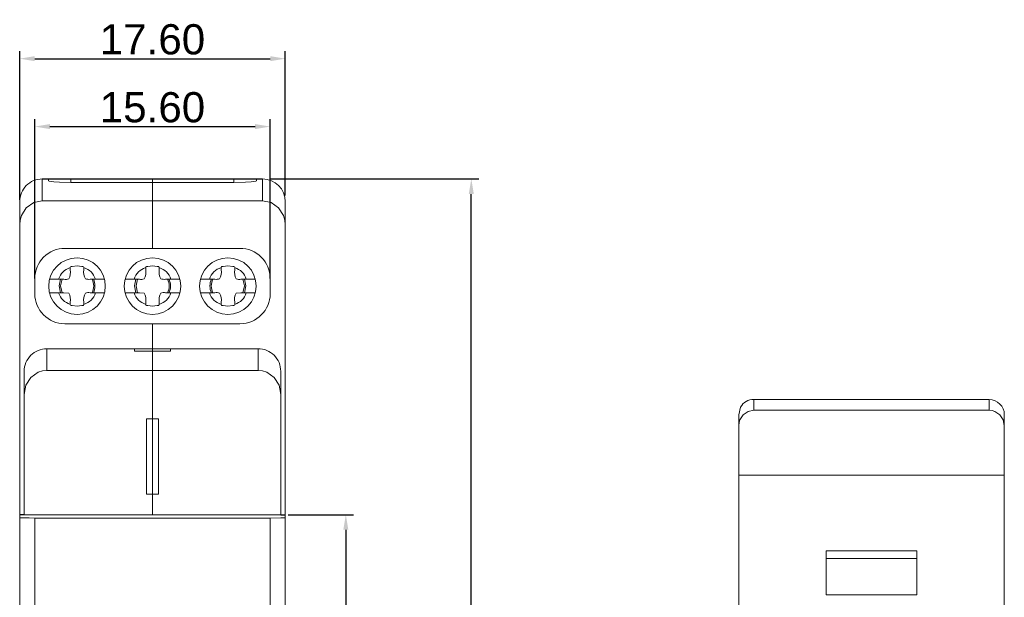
# Model space of a CAD drawing. Header units: millimetres. Extents: x 14 to 171, y 197 to 314.
# Tile 3 of 3: x 106 to 171, y 267 to 306. Entities that reach past the tile are written whole.
import ezdxf

# ---------------------------------------------------------------- set-up
doc = ezdxf.new("R2010")
doc.units = ezdxf.units.MM
doc.header["$LTSCALE"] = 0.5
doc.header["$MEASUREMENT"] = 0
doc.header["$PDMODE"] = 2
doc.header["$PDSIZE"] = 0.05
doc.layers.get('DEFPOINTS').update_dxf_attribs({"linetype": 'CONTINUOUS'})
doc.layers.add('Výchozí', color=18, linetype='CONTINUOUS')
doc.styles.add('Výchozí', font='arial.ttf')
doc.dimstyles.new('Výchozí', dxfattribs={"dimtxt": 1, "dimasz": 1, "dimexe": 0.5, "dimexo": 0.5, "dimgap": 0.25, "dimtad": 1, "dimtoh": 1, "dimzin": 1, "dimdsep": 46, "dimtxsty": 'Výchozí', "dimcen": 0.5, "dimazin": 0, "dimtfac": 1, "dimtdec": 4, "dimtix": 1, "dimtmove": 1, "dimatfit": 3, "dimfxl": 1, "dimtolj": 1, "dimtzin": 1, "dimarcsym": 0})

# ---------------------------------------------------------------- blocks, each defined once
blk = doc.blocks.new('*D1')
at = {"layer": 'DEFPOINTS', "color": 0}
for p in [(122.297, 295.181), (136.127, 295.181), (120.397, 205.181)]:
    blk.add_point(p, dxfattribs=at)
at = {"layer": 'Výchozí', "color": 0, "lineweight": -2}
for p, q in [((122.797, 295.181), (136.627, 295.181)), ((136.127, 206.181), (136.127, 294.181)), ((120.897, 205.181), (136.627, 205.181))]:
    blk.add_line(p, q, dxfattribs=at)
at = {"layer": 'Výchozí', "color": 0}
for points in [[(135.96, 294.181), (136.294, 294.181), (136.127, 295.181)], [(135.96, 206.181), (136.294, 206.181), (136.127, 205.181)]]:
    blk.add_solid(points, dxfattribs=at)
at = {"layer": 'Výchozí', "color": 0, "insert": (134.856, 250.181), "char_height": 2, "attachment_point": 5, "rotation": 90, "style": 'Výchozí'}
blk.add_mtext('\\A1;90.00', dxfattribs=at)
blk = doc.blocks.new('*D2')
at = {"layer": 'DEFPOINTS', "color": 0}
for p in [(122.797, 298.65), (107.197, 288.081), (122.797, 288.081)]:
    blk.add_point(p, dxfattribs=at)
at = {"layer": 'Výchozí', "color": 0, "lineweight": -2}
for p, q in [((107.197, 288.581), (107.197, 299.15)), ((122.797, 288.581), (122.797, 299.15)), ((108.197, 298.65), (121.797, 298.65))]:
    blk.add_line(p, q, dxfattribs=at)
at = {"layer": 'Výchozí', "color": 0}
for points in [[(108.197, 298.816), (108.197, 298.483), (107.197, 298.65)], [(121.797, 298.816), (121.797, 298.483), (122.797, 298.65)]]:
    blk.add_solid(points, dxfattribs=at)
at = {"layer": 'Výchozí', "color": 0, "insert": (114.997, 299.921), "char_height": 2, "attachment_point": 5, "style": 'Výchozí'}
blk.add_mtext('\\A1;15.60', dxfattribs=at)
blk = doc.blocks.new('*D3')
at = {"layer": 'DEFPOINTS', "color": 0}
for p in [(123.797, 303.151), (106.197, 293.299), (123.797, 293.585)]:
    blk.add_point(p, dxfattribs=at)
at = {"layer": 'Výchozí', "color": 0, "lineweight": -2}
for p, q in [((106.197, 293.799), (106.197, 303.651)), ((123.797, 294.085), (123.797, 303.651)), ((107.197, 303.151), (122.797, 303.151))]:
    blk.add_line(p, q, dxfattribs=at)
at = {"layer": 'Výchozí', "color": 0}
for points in [[(107.197, 303.318), (107.197, 302.985), (106.197, 303.151)], [(122.797, 303.318), (122.797, 302.985), (123.797, 303.151)]]:
    blk.add_solid(points, dxfattribs=at)
at = {"layer": 'Výchozí', "color": 0, "insert": (114.997, 304.422), "char_height": 2, "attachment_point": 5, "style": 'Výchozí'}
blk.add_mtext('\\A1;17.60', dxfattribs=at)
blk = doc.blocks.new('*D4')
at = {"layer": 'DEFPOINTS', "color": 0}
for p in [(123.497, 272.931), (123.497, 227.431), (127.812, 227.431)]:
    blk.add_point(p, dxfattribs=at)
at = {"layer": 'Výchozí', "color": 0, "lineweight": -2}
for p, q in [((123.997, 272.931), (128.312, 272.931)), ((127.812, 271.931), (127.812, 228.431)), ((123.997, 227.431), (128.312, 227.431))]:
    blk.add_line(p, q, dxfattribs=at)
at = {"layer": 'Výchozí', "color": 0}
for points in [[(127.646, 271.931), (127.979, 271.931), (127.812, 272.931)], [(127.646, 228.431), (127.979, 228.431), (127.812, 227.431)]]:
    blk.add_solid(points, dxfattribs=at)
at = {"layer": 'Výchozí', "color": 0, "insert": (126.541, 250.181), "char_height": 2, "attachment_point": 5, "rotation": 90, "style": 'Výchozí'}
blk.add_mtext('\\A1;45.50', dxfattribs=at)

msp = doc.modelspace()

# ---------------------------------------------------------------- linework, layer by layer
at = {"layer": 'Výchozí', "color": 7, "lineweight": 9}
for p, q in [((107.697, 295.181), (107.697, 293.736)), ((108.097, 295.057), (108.097, 295.175)), ((109.597, 295.181), (109.597, 294.942)), ((114.997, 295.181), (114.997, 294.942)), ((120.397, 295.181), (120.397, 294.942)), ((121.897, 295.057), (121.897, 295.175)), ((122.297, 295.181), (122.297, 293.736)), ((114.997, 294.942), (109.597, 294.942)), ((114.997, 294.942), (120.397, 294.942)), ((114.997, 294.942), (114.997, 293.736)), ((106.197, 293.681), (106.197, 292.153)), ((114.997, 293.736), (107.697, 293.736)), ((122.297, 293.736), (114.997, 293.736)), ((114.997, 290.581), (114.997, 293.735)), ((123.797, 293.681), (123.797, 292.153)), ((106.197, 292.154), (106.197, 275.788)), ((123.797, 292.154), (123.797, 275.788)), ((109.197, 290.581), (114.997, 290.581)), ((120.797, 290.581), (114.997, 290.581)), ((107.197, 287.581), (107.197, 288.581)), ((122.797, 287.581), (122.797, 288.581)), ((114.997, 285.581), (109.197, 285.581)), ((114.997, 285.581), (120.797, 285.581)), ((114.997, 283.931), (114.997, 285.581)), ((107.997, 283.931), (113.797, 283.931)), ((107.997, 283.931), (107.997, 282.486)), ((113.797, 283.931), (113.797, 283.758)), ((113.797, 283.931), (114.997, 283.931)), ((114.997, 283.931), (116.197, 283.931)), ((114.997, 283.931), (114.997, 283.758)), ((116.197, 283.758), (116.197, 283.931)), ((121.997, 283.931), (116.197, 283.931)), ((121.997, 283.931), (121.997, 282.486)), ((114.997, 283.758), (113.797, 283.758)), ((116.197, 283.758), (114.997, 283.758)), ((114.997, 283.758), (114.997, 282.486)), ((106.497, 280.904), (106.497, 282.431)), ((114.997, 282.486), (107.997, 282.486)), ((121.997, 282.486), (114.997, 282.486)), ((114.997, 279.281), (114.997, 282.486)), ((123.497, 280.904), (123.497, 282.431)), ((106.497, 280.904), (106.497, 272.931)), ((123.497, 280.904), (123.497, 272.931)), ((153.978, 280.047), (153.851, 279.558)), ((154.851, 279.853), (154.851, 280.558)), ((154.851, 280.557), (170.451, 280.557)), ((170.451, 280.557), (170.451, 279.853)), ((153.851, 279.558), (153.851, 278.884)), ((154.851, 279.853), (170.451, 279.853)), ((171.451, 278.884), (171.451, 279.557)), ((114.597, 279.281), (114.597, 274.281)), ((114.597, 279.281), (114.997, 279.281)), ((114.997, 279.281), (115.397, 279.281)), ((114.997, 279.281), (114.997, 278.481)), ((115.397, 274.281), (115.397, 279.281)), ((153.851, 278.842), (153.851, 275.558)), ((171.451, 278.842), (171.451, 275.558)), ((114.997, 274.281), (114.997, 278.481)), ((106.197, 275.789), (106.197, 273.147)), ((123.797, 275.789), (123.797, 273.147)), ((153.851, 275.557), (153.851, 265.216)), ((153.851, 275.557), (171.451, 275.557)), ((171.451, 275.557), (171.451, 265.216)), ((114.997, 274.281), (114.597, 274.281)), ((115.397, 274.281), (114.997, 274.281)), ((114.997, 272.931), (114.997, 274.281)), ((106.197, 273.147), (106.197, 272.954)), ((106.197, 272.954), (106.197, 272.936)), ((106.197, 272.936), (106.197, 272.776)), ((106.197, 272.777), (106.197, 272.726)), ((114.997, 272.931), (106.497, 272.931)), ((114.997, 272.931), (123.497, 272.931)), ((123.797, 273.147), (123.797, 272.954)), ((123.797, 272.936), (123.797, 272.954)), ((123.797, 272.936), (123.797, 272.776)), ((123.797, 272.777), (123.797, 272.726)), ((106.197, 272.726), (106.197, 262.181)), ((122.797, 272.71), (107.197, 272.71)), ((107.197, 262.181), (107.197, 272.71)), ((122.797, 272.71), (122.797, 262.181)), ((123.797, 262.181), (123.797, 272.725)), ((159.651, 270.527), (162.651, 270.527)), ((159.651, 270.527), (159.651, 267.628)), ((165.651, 270.527), (162.651, 270.527)), ((165.651, 267.628), (165.651, 270.527)), ((159.651, 270.028), (165.651, 270.028)), ((162.651, 267.628), (159.651, 267.628)), ((162.651, 267.628), (165.651, 267.628))]:
    msp.add_line(p, q, dxfattribs=at)
at = {"layer": 'Výchozí', "color": 7}
for p, q in [((107.697, 295.181), (122.297, 295.181)), ((106.497, 272.931), (106.197, 272.931)), ((123.497, 272.931), (123.797, 272.931))]:
    msp.add_line(p, q, dxfattribs=at)
at = {"layer": 'Výchozí', "color": 7, "lineweight": 9}
for points in [[(109.597, 294.942), (108.841, 294.96), (108.463, 294.986), (108.275, 295.007), (108.143, 295.032), (108.097, 295.057)], [(120.397, 294.942), (121.154, 294.96), (121.531, 294.986), (121.719, 295.007), (121.851, 295.032), (121.897, 295.057)], [(106.197, 292.154), (106.225, 292.459), (106.31, 292.757), (106.636, 293.273), (107.125, 293.616), (107.697, 293.735)], [(123.797, 292.154), (123.769, 292.459), (123.684, 292.757), (123.358, 293.273), (122.869, 293.616), (122.297, 293.735)], [(108.905, 287.636), (108.816, 288.086), (108.905, 288.536)], [(109.003, 287.636), (108.906, 288.086), (109.003, 288.536)], [(113.905, 287.636), (113.816, 288.086), (113.905, 288.536)], [(114.003, 287.636), (113.906, 288.086), (114.003, 288.536)], [(120.991, 287.636), (121.088, 288.086), (120.992, 288.536)], [(121.089, 287.636), (121.179, 288.086), (121.09, 288.536)], [(107.997, 282.486), (107.707, 282.456), (107.425, 282.366), (106.936, 282.023), (106.61, 281.507), (106.497, 280.904)], [(121.997, 282.486), (122.287, 282.456), (122.569, 282.366), (123.058, 282.023), (123.384, 281.507), (123.497, 280.904)], [(153.851, 278.842), (153.87, 279.037), (153.926, 279.227), (154.143, 279.557), (154.469, 279.776), (154.851, 279.853)], [(170.451, 279.853), (170.644, 279.834), (170.832, 279.776), (171.158, 279.556), (171.375, 279.227), (171.451, 278.841)], [(107.197, 272.71), (106.82, 272.711), (106.5, 272.715), (106.282, 272.719), (106.221, 272.723), (106.205, 272.724), (106.198, 272.725)], [(123.797, 272.726), (123.796, 272.725), (123.792, 272.725), (123.778, 272.723), (123.721, 272.72), (123.504, 272.715), (122.797, 272.71)]]:
    msp.add_lwpolyline(points, dxfattribs=at)
for points in [[(108.178, 288.535), (108.813, 288.536), (109.132, 288.536, 0.141286), (109.444, 288.561, 0.18216), (109.546, 289.159), (109.546, 289.318, -0.465737), (109.68, 289.375), (109.996, 289.414), (110.312, 289.376, -0.46744), (110.446, 289.318), (110.447, 289.16, 0.182051), (110.55, 288.562, 0.14138), (110.862, 288.537), (111.181, 288.537), (111.816, 288.537)], [(113.178, 288.535), (113.813, 288.536), (114.132, 288.536, 0.141221), (114.444, 288.561, 0.18216), (114.547, 289.159), (114.547, 289.318, -0.465737), (114.68, 289.375), (114.996, 289.414), (115.312, 289.376, -0.46744), (115.446, 289.318), (115.447, 289.16, 0.181639), (115.55, 288.562, 0.141252), (115.861, 288.537), (116.18, 288.537), (116.816, 288.537)], [(121.816, 288.535), (121.181, 288.536), (120.862, 288.536, -0.141128), (120.55, 288.561, -0.18173), (120.448, 289.159), (120.448, 289.318, 0.466552), (120.314, 289.375), (119.998, 289.414), (119.682, 289.376, 0.466631), (119.548, 289.318), (119.548, 289.16, -0.181191), (119.445, 288.562, -0.141316), (119.133, 288.537), (118.814, 288.537), (118.178, 288.537)], [(111.819, 287.638), (111.183, 287.637), (110.865, 287.637, 0.140192), (110.551, 287.612, 0.183165), (110.448, 287.015), (110.448, 286.856, -0.468921), (110.314, 286.798), (109.998, 286.759), (109.681, 286.797, -0.46647), (109.548, 286.855), (109.548, 287.014, 0.185363), (109.443, 287.612), (109.131, 287.636), (108.812, 287.636), (108.176, 287.635)], [(116.819, 287.638), (116.183, 287.637), (115.865, 287.637, 0.140283), (115.551, 287.612, 0.183595), (115.448, 287.015), (115.448, 286.856, -0.46783), (115.314, 286.798), (114.998, 286.759), (114.681, 286.797, -0.465654), (114.548, 286.855), (114.548, 287.014, 0.185363), (114.443, 287.612), (114.131, 287.636), (113.812, 287.636), (113.176, 287.635)], [(118.175, 287.638), (118.811, 287.637), (119.129, 287.637, -0.140411), (119.443, 287.612, -0.183595), (119.546, 287.015), (119.546, 286.856, 0.467015), (119.68, 286.798), (119.996, 286.759), (120.313, 286.797, 0.467289), (120.446, 286.855), (120.446, 287.014, -0.184916), (120.551, 287.612), (120.863, 287.636), (121.182, 287.636), (121.818, 287.635)]]:
    msp.add_lwpolyline(points, format="xyb", dxfattribs=at)
for centre in [(109.997, 288.081), (114.997, 288.081), (119.997, 288.081)]:
    msp.add_circle(centre, 1.875, dxfattribs=at)
for centre, radius, start, end in [((107.697, 293.681), 1.5, 89.9968, 180.0032), ((122.297, 293.681), 1.5, 0.00543, 89.99457), ((109.197, 288.581), 2, 89.99874, 180.00126), ((120.797, 288.581), 2, 359.99874, 90.00126), ((109.896, 288.188), 1.171, 107.33714, 162.71538), ((110.098, 288.187), 1.172, 17.38132, 72.69747), ((114.896, 288.188), 1.172, 107.36276, 162.71603), ((115.098, 288.187), 1.172, 17.38132, 72.69747), ((119.896, 288.188), 1.172, 107.28397, 162.63724), ((120.097, 288.186), 1.173, 17.32178, 72.62571), ((110.115, 288.087), 0.985, 332.85011, 27.19481), ((110.109, 288.087), 1.079, 335.37777, 24.66715), ((115.114, 288.087), 0.986, 332.88195, 27.16297), ((115.107, 288.087), 1.08, 335.40993, 24.63499), ((119.885, 288.087), 1.079, 155.33285, 204.62223), ((119.88, 288.087), 0.986, 152.83703, 207.11805), ((109.197, 287.581), 2, 180.00521, 269.99479), ((109.897, 287.986), 1.172, 197.3557, 252.69682), ((110.097, 287.987), 1.174, 287.39286, 342.65966), ((114.897, 287.986), 1.172, 197.3557, 252.69682), ((115.098, 287.986), 1.173, 287.37428, 342.67824), ((119.897, 287.987), 1.174, 197.34034, 252.60714), ((120.098, 287.986), 1.172, 287.2776, 342.64364), ((120.797, 287.581), 2, 270.00521, 359.99479), ((107.997, 282.431), 1.5, 89.9968, 180.0032), ((121.997, 282.431), 1.5, 359.98818, 90.01182), ((154.776, 279.684), 0.876, 85.12798, 155.57198), ((170.451, 279.557), 1, 0.02178, 89.99843)]:
    msp.add_arc(centre, radius, start, end, dxfattribs=at)

# ---------------------------------------------------------------- dimensions: what is measured, and where the dimension line sits
at = {"layer": 'Výchozí', "color": 7}
for base, p1, p2, picture, middle in [((123.797, 303.151), (106.197, 293.299), (123.797, 293.585), '*D3', (114.997, 304.422)), ((122.797, 298.65), (107.197, 288.081), (122.797, 288.081), '*D2', (114.997, 299.921))]:
    dim = msp.add_linear_dim(base=base, p1=p1, p2=p2, dimstyle='Výchozí', override={"dimtxt": 2}, dxfattribs=at)
    dim.commit()
    dim.dimension.update_dxf_attribs({"geometry": picture, "text_midpoint": middle})
for base, p1, p2, picture, middle in [((136.127, 295.181), (120.397, 205.181), (122.297, 295.181), '*D1', (134.856, 250.181)), ((127.812, 227.431), (123.497, 272.931), (123.497, 227.431), '*D4', (126.541, 250.181))]:
    dim = msp.add_linear_dim(base=base, p1=p1, p2=p2, angle=90, dimstyle='Výchozí', override={"dimtxt": 2}, dxfattribs=at)
    dim.commit()
    dim.dimension.update_dxf_attribs({"geometry": picture, "text_midpoint": middle})

doc.saveas('drawing.dxf')
